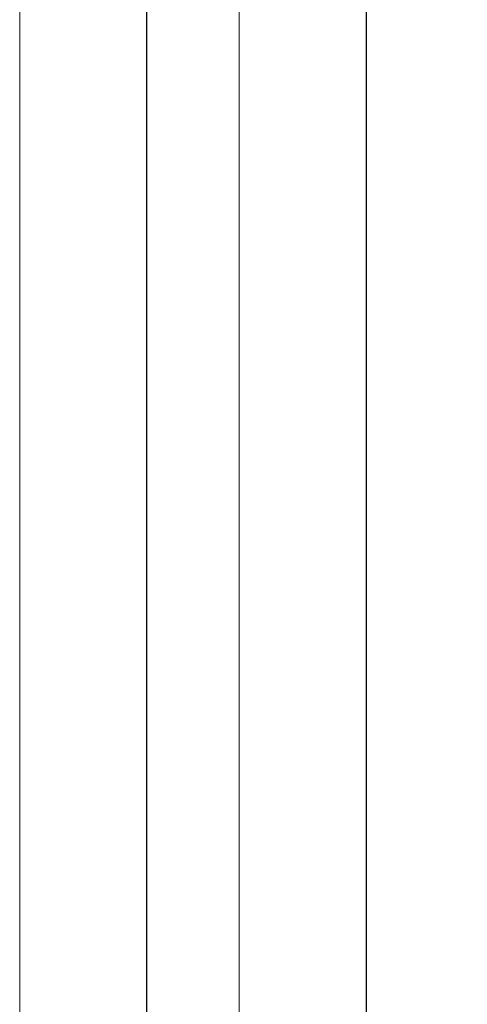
# Model space of a CAD drawing. Header units: millimetres. Extents: x -16321526 to -4431526, y 5084381 to 13484381.
# Tile 2 of 49: x -16311526 to -15959047, y 5847841 to 6623885. Entities that reach past the tile are written whole.
import ezdxf

# ---------------------------------------------------------------- set-up
doc = ezdxf.new("R2010")
doc.units = ezdxf.units.MM
doc.layers.add('N-AR-Bouwterrein', color=7, linetype='Continuous', lineweight=0)
doc.layers.add('N-DI-Kadertekening', color=7, linetype='Continuous', lineweight=30)

# ---------------------------------------------------------------- blocks, each defined once
blk = doc.blocks.new('*U114')
at = {"layer": 'N-DI-Kadertekening', "lineweight": 0, "flags": 128}
blk.add_lwpolyline([(594.5, 420), (594.5, -420), (-593.5, -420), (-593.5, 420), (594.5, 420)], close=True, dxfattribs=at)
at = {"layer": 'N-DI-Kadertekening', "lineweight": 30, "flags": 128}
blk.add_lwpolyline([(-583.5, 410), (584.5, 410), (584.5, -410), (-583.5, -410), (-583.5, 410)], close=True, dxfattribs=at)
blk = doc.blocks.new('KADERS_2012_A0')
at = {"layer": 'N-DI-Kadertekening', "lineweight": 0}
blk.add_blockref('*U114', (-584.5, 410), dxfattribs=at)
blk = doc.blocks.new('A4')
at = {"layer": 'N-DI-Kadertekening', "lineweight": 30}
blk.add_line((0, 190), (-277, 190), dxfattribs=at)
at = {"layer": 'N-DI-Kadertekening', "lineweight": 0, "flags": 128}
blk.add_lwpolyline([(-287, -10), (10, -10), (10, 200), (-287, 200), (-287, -10)], close=True, dxfattribs=at)
blk = doc.blocks.new('KADERS_2012_A4')
at = {"layer": 'N-DI-Kadertekening', "lineweight": 0}
blk.add_blockref('A4', (0, 0), dxfattribs=at)

msp = doc.modelspace()

# ---------------------------------------------------------------- block references
at = {"layer": 'N-AR-Bouwterrein', "color": 7, "lineweight": 0, "xscale": 10000, "yscale": 10000, "zscale": 10000}
msp.add_blockref('KADERS_2012_A0', (-4531526, 5184381), dxfattribs=at)
at = {"layer": 'N-AR-Bouwterrein', "color": 7, "lineweight": 0, "xscale": 10000, "yscale": 10000, "zscale": 10000, "rotation": 90}
msp.add_blockref('KADERS_2012_A4', (-14138705, 8085372), dxfattribs=at)

doc.saveas('drawing.dxf')
